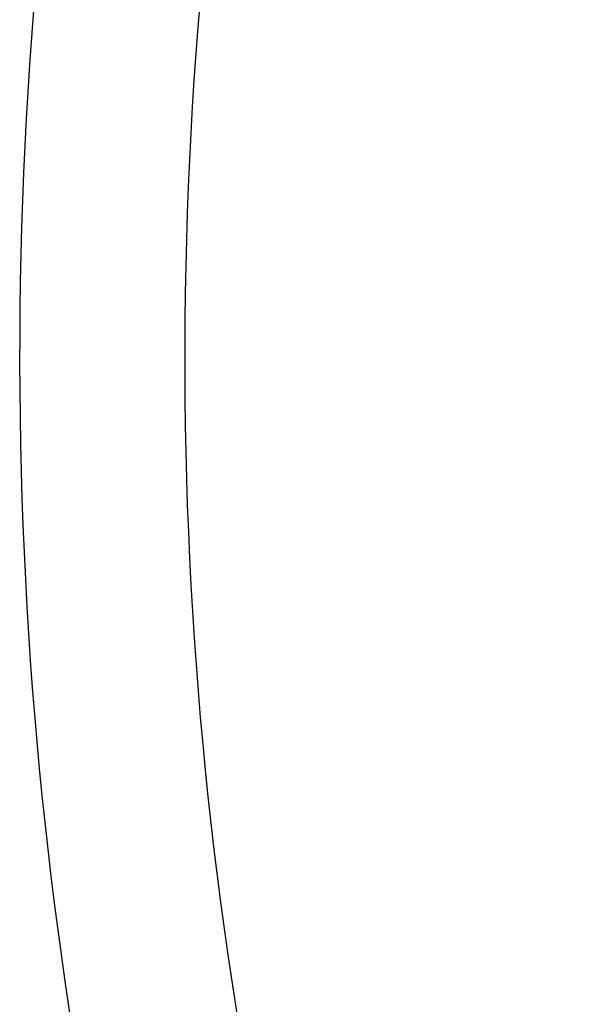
# Model space of a CAD drawing. Extents: x 0 to 8410, y 0 to 5940.
# Tile 20 of 210: x 1240 to 1299, y 2755 to 2856. Entities that reach past the tile are written whole.
import ezdxf

# ---------------------------------------------------------------- set-up
doc = ezdxf.new("R2010")
doc.units = 0
doc.header["$LTSCALE"] = 10
doc.layers.get('0').update_dxf_attribs({"linetype": 'CONTINUOUS'})
doc.styles.add('SLDTEXTSTYLE0', font='TXT', dxfattribs={"width": 0.605})
doc.dimstyles.new('SLDDIMSTYLE2', dxfattribs={"dimtxt": 50, "dimasz": 50, "dimexe": 0, "dimexo": 0.0625, "dimgap": 12.5, "dimtad": 1, "dimdec": 0, "dimrnd": 1e-09, "dimzin": 12, "dimtxsty": 'SLDTEXTSTYLE0', "dimsah": 1, "dimcen": 0.09, "dimazin": 3, "dimtfac": 1, "dimtofl": 0, "dimtmove": 0, "dimatfit": 3, "dimtolj": 1, "dimtzin": 12})

# ---------------------------------------------------------------- blocks, each defined once
blk = doc.blocks.new('_D_3')
at = {"color": 7, "linetype": 'CONTINUOUS'}
for p, q in [((5417.89, 2801.35), (5417.89, 442.22)), ((1260.76, 1798.95), (1260.76, 442.22)), ((5417.89, 457.22), (1260.76, 457.22))]:
    blk.add_line(p, q, dxfattribs=at)
for points in [[(1260.76, 457.22), (1310.76, 449.72), (1310.76, 464.72)], [(5417.89, 457.22), (5367.89, 464.72), (5367.89, 449.72)]]:
    blk.add_solid(points, dxfattribs=at)
at = {"color": 7, "linetype": 'CONTINUOUS', "insert": (3262.94, 521.68), "char_height": 50, "attachment_point": 1, "style": 'SLDTEXTSTYLE0'}
blk.add_mtext('4157', dxfattribs=at)

msp = doc.modelspace()

# ---------------------------------------------------------------- linework, layer by layer
at = {"color": 8, "linetype": 'CONTINUOUS'}
for radius, start, end in [(440.92, 172.1495, 195.176), (424.08, 172.869, 196.3381)]:
    msp.add_arc((1680.76, 2821.35), radius, start, end, dxfattribs=at)

# ---------------------------------------------------------------- dimensions: what is measured, and where the dimension line sits
at = {"color": 7, "linetype": 'CONTINUOUS'}
dim = msp.add_linear_dim(base=(1260.76, 457.22), p1=(5417.89, 2821.35), p2=(1260.76, 1818.95), dimstyle='SLDDIMSTYLE2', dxfattribs=at)
dim.commit()
dim.dimension.update_dxf_attribs({"geometry": '_D_3', "text_midpoint": (3339.33, 457.22), "dimtype": 160})

doc.saveas('drawing.dxf')
